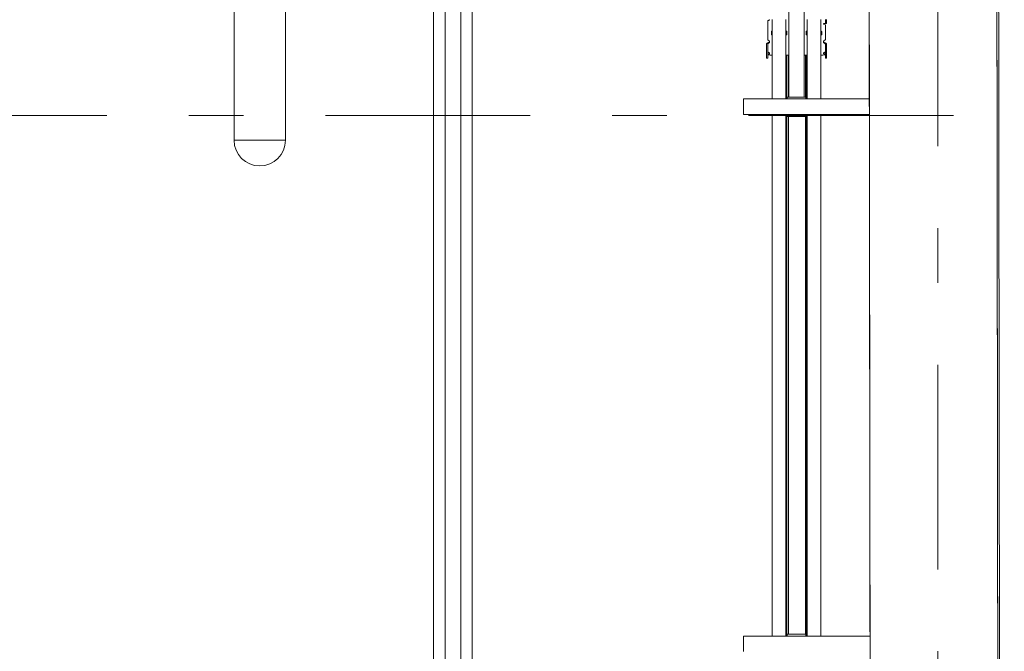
# Model space of a CAD drawing. Header units: millimetres. Extents: x -70269 to 35056, y -51814 to 48966.
# Tile 122 of 220: x -34412 to -31868, y 10396 to 12028. Entities that reach past the tile are written whole.
import ezdxf

# ---------------------------------------------------------------- set-up
doc = ezdxf.new("R2010")
doc.units = ezdxf.units.MM
doc.set_wipeout_variables(frame=1)
for name, pattern in [('Przerywana', [48, 24, -24]), ('Przerywana podwójnie', [109.361107, 52.916665, -21.166666, 14.111111, -21.166666]), ('Wipeout_Contour', [1000, 0, -1000])]:
    doc.linetypes.add(name, pattern=pattern)
for name, color, linetype, lineweight, true_color in [('00 - nowa technologia myjni_Nr_pióra__95', 7, 'Continuous', 20, 0x7c7c7c), ('103-Z Zakres opracowania_Nr_pióra__95', 7, 'Continuous', 140, 0x7c7c7c), ('410-K Osie główne_Nr_pióra__95', 7, 'Continuous', 20, 0x7c7c7c), ('420-K Ściany_Nr_pióra__95', 7, 'Continuous', 20, 0x7c7c7c), ('460 - Stropy_Nr_pióra__95', 7, 'Continuous', 13, 0x7c7c7c)]:
    doc.layers.add(name, color=color, linetype=linetype, lineweight=lineweight, true_color=true_color)
doc.layers.add('201-A Ppoż_Nr_pióra__31', color=1, linetype='Continuous', lineweight=30)
doc.layers.add('XREF', color=8, linetype='Continuous', lineweight=9)
doc.layers.add('420-K Ściany', color=7, linetype='Continuous')
doc.linetypes.add('PPOZ REI 60', pattern='A,0,[1,A.01 RZUT PARTERU1.Shx,S=1.984127,R=0,X=0,Y=0],-400,0', length=400)

# ---------------------------------------------------------------- blocks, each defined once
blk = doc.blocks.new('parter 2025.10.15')
at = {"layer": '00 - nowa technologia myjni_Nr_pióra__95', "color": 8, "linetype": 'Continuous', "lineweight": 5}
for p, q in [((514.77, 933.08), (514.77, 333.08)), ((518.77, 933.08), (518.77, 333.08)), ((511.77, 930.75), (511.77, 335.4)), ((521.77, 930.75), (521.77, 335.4)), ((460.21, 926.43), (460.21, 627.43)), ((473.51, 926.43), (473.51, 627.43)), ((603.53, 829.83), (603.53, 638.58)), ((607.53, 829.83), (607.53, 638.58)), ((598.08, 658.18), (598.08, 656.72)), ((598.08, 656.72), (598.08, 656.44)), ((598.08, 653.46), (598.08, 656.44)), ((598.43, 658.38), (598.28, 658.38)), ((599.28, 652.41), (599.28, 658.58)), ((602.78, 652.41), (602.78, 658.58)), ((608.28, 652.41), (608.28, 658.58)), ((611.78, 652.41), (611.78, 658.58)), ((612.63, 657.58), (612.73, 657.58)), ((612.63, 657.38), (612.78, 657.38)), ((612.73, 657.58), (612.98, 657.58)), ((612.98, 658.58), (612.98, 657.58)), ((612.98, 657.58), (613.28, 657.58)), ((612.98, 656.72), (612.98, 657.18)), ((612.98, 656.44), (612.98, 656.72)), ((612.98, 656.44), (612.98, 653.46)), ((613.28, 658.58), (613.28, 657.58)), ((599.03, 655.48), (599.03, 654.73)), ((599.13, 655.58), (599.28, 655.58)), ((599.13, 654.74), (599.28, 654.74)), ((599.13, 654.64), (599.28, 654.64)), ((602.78, 655.58), (602.93, 655.58)), ((602.78, 654.74), (602.93, 654.74)), ((602.78, 654.64), (602.93, 654.64)), ((603, 654.76), (603, 655.55)), ((603.03, 655.41), (603, 655.41)), ((603.03, 655.31), (603, 655.31)), ((603.03, 654.73), (603.03, 655.48)), ((608.03, 655.48), (608.03, 654.73)), ((608.13, 654.74), (608.13, 655.58)), ((608.13, 655.58), (608.28, 655.58)), ((608.13, 654.74), (608.28, 654.74)), ((608.13, 654.64), (608.28, 654.64)), ((611.78, 655.58), (611.93, 655.58)), ((611.78, 654.74), (611.93, 654.74)), ((611.78, 654.64), (611.93, 654.64)), ((612.03, 654.73), (612.03, 655.48)), ((597.78, 652.38), (597.78, 652.34)), ((598.08, 652.38), (597.78, 652.38)), ((597.78, 651.62), (597.78, 652.34)), ((597.78, 650.21), (597.78, 651.62)), ((598.08, 652.38), (598.08, 652.34)), ((598.08, 652.34), (598.08, 651.62)), ((598.08, 650.21), (598.08, 651.62)), ((598.33, 652.49), (598.33, 652.68)), ((599.28, 652.41), (599.28, 645.69)), ((602.78, 652.41), (602.78, 645.69)), ((608.28, 652.41), (608.28, 645.69)), ((611.78, 652.41), (611.78, 645.69)), ((612.53, 652.85), (612.53, 652.82)), ((612.53, 652.82), (612.53, 652.82)), ((612.73, 652.49), (612.73, 652.68)), ((612.98, 652.34), (612.98, 652.38)), ((612.98, 652.38), (613.28, 652.38)), ((612.98, 652.34), (612.98, 651.62)), ((612.98, 651.62), (612.98, 650.21)), ((613.28, 652.34), (613.28, 652.38)), ((613.28, 651.62), (613.28, 652.34)), ((613.28, 651.62), (613.28, 650.21)), ((597.78, 649.01), (597.78, 650.21)), ((597.78, 648.65), (597.78, 649.01)), ((598.08, 650.21), (598.08, 649.01)), ((598.08, 648.65), (598.08, 649.01)), ((599.28, 649.41), (599.08, 649.41)), ((603.53, 649.41), (602.78, 649.41)), ((603, 649.41), (603, 648.17)), ((603.48, 647.09), (603.48, 649.41)), ((608.28, 649.41), (607.53, 649.41)), ((607.81, 649.41), (607.81, 643.78)), ((608.13, 649.41), (608.13, 647)), ((611.98, 649.41), (611.78, 649.41)), ((612.53, 649.8), (612.53, 649.8)), ((612.98, 649.01), (612.98, 650.21)), ((612.98, 649.01), (612.98, 648.65)), ((613.28, 650.21), (613.28, 649.01)), ((613.28, 649.01), (613.28, 648.65)), ((598.08, 648.65), (597.78, 648.65)), ((603, 638.08), (603, 648.17)), ((603.48, 647.09), (603.48, 638.58)), ((608.13, 638.08), (608.13, 647)), ((612.98, 648.65), (613.28, 648.65)), ((599.28, 638.08), (599.28, 645.69)), ((602.78, 638.08), (602.78, 645.69)), ((607.81, 638.58), (607.81, 643.78)), ((608.28, 638.08), (608.28, 645.69)), ((611.78, 638.08), (611.78, 645.69)), ((603.11, 638.58), (603.11, 638.08)), ((603.93, 638.58), (603.11, 638.58)), ((607.13, 638.58), (603.93, 638.58)), ((607.96, 638.58), (607.13, 638.58)), ((607.96, 638.58), (607.96, 638.08)), ((629.43, 638.53), (629.43, 638.93)), ((629.43, 638.93), (634.43, 638.93)), ((629.43, 638.5), (629.43, 638.53)), ((629.43, 638.53), (634.43, 638.53)), ((634.43, 638.53), (634.43, 638.93)), ((634.43, 638.5), (634.43, 638.53)), ((636.93, 638.53), (636.93, 638.93)), ((636.93, 638.93), (641.93, 638.93)), ((636.93, 638.5), (636.93, 638.53)), ((636.93, 638.53), (641.93, 638.53)), ((641.93, 638.53), (641.93, 638.93)), ((641.93, 638.08), (641.93, 638.53)), ((629.43, 638.08), (591.83, 638.08)), ((591.83, 637.58), (591.83, 638.08)), ((591.83, 637.58), (591.83, 634.58)), ((629.43, 637.9), (629.43, 638.5)), ((629.43, 638.5), (641.93, 638.5)), ((629.43, 637.9), (629.43, 634.25)), ((640.23, 636.5), (640.31, 636.58)), ((640.23, 636.5), (640.23, 636.28)), ((640.23, 636.28), (640.23, 635.66)), ((640.31, 636.58), (640.31, 636.32)), ((640.31, 636.58), (640.89, 636.58)), ((640.31, 636.32), (640.31, 635.58)), ((640.89, 636.81), (640.91, 636.88)), ((640.89, 636.81), (640.89, 636.43)), ((640.89, 636.43), (640.89, 635.35)), ((640.91, 636.88), (640.94, 636.88)), ((640.94, 636.88), (641.68, 636.88)), ((640.94, 636.08), (641.68, 636.08)), ((641.71, 636.88), (641.68, 636.88)), ((641.73, 636.81), (641.71, 636.88)), ((641.73, 637.03), (641.78, 637.08)), ((641.73, 635.62), (641.73, 637.03)), ((641.78, 635.6), (641.78, 637.08)), ((641.93, 637.08), (641.78, 637.08)), ((641.93, 638.08), (641.93, 638.5)), ((641.93, 638), (641.93, 638.08)), ((641.93, 638.08), (642.53, 638.08)), ((641.93, 638), (641.93, 637.25)), ((641.93, 636.73), (641.93, 637.25)), ((641.93, 636.73), (641.93, 635.48)), ((591.83, 634.08), (591.83, 634.58)), ((629.43, 634.08), (591.83, 634.08)), ((599.28, 624.16), (599.28, 634.08)), ((601.91, 634.08), (601.91, 634.04)), ((601.91, 634.04), (601.94, 634.04)), ((601.94, 634.04), (602.19, 634.04)), ((602.19, 634.04), (602.19, 634.08)), ((602.78, 624.16), (602.78, 634.08)), ((602.79, 634.04), (602.79, 634.08)), ((602.79, 634.04), (602.82, 634.04)), ((602.82, 634.04), (603.08, 634.04)), ((603, 624.16), (603, 634.08)), ((603.11, 634.04), (603.08, 634.04)), ((603.11, 634.08), (603.11, 633.58)), ((603.93, 633.58), (603.11, 633.58)), ((603.48, 624.16), (603.48, 633.58)), ((607.13, 633.58), (603.93, 633.58)), ((607.96, 633.58), (607.13, 633.58)), ((607.81, 624.16), (607.81, 633.58)), ((607.96, 634.08), (607.96, 633.58)), ((608.13, 624.16), (608.13, 634.08)), ((608.28, 624.16), (608.28, 634.08)), ((611.78, 624.16), (611.78, 634.08)), ((629.43, 633.65), (629.43, 634.25)), ((629.43, 633.63), (629.43, 633.65)), ((629.43, 633.65), (641.93, 633.65)), ((629.43, 633.63), (629.43, 633.23)), ((629.43, 633.63), (634.43, 633.63)), ((634.43, 633.63), (634.43, 633.65)), ((634.43, 633.63), (634.43, 633.23)), ((636.93, 633.63), (636.93, 633.65)), ((636.93, 633.63), (636.93, 633.23)), ((636.93, 633.63), (641.93, 633.63)), ((640.23, 635.66), (640.31, 635.58)), ((640.31, 635.58), (640.89, 635.58)), ((640.89, 635.35), (640.91, 635.28)), ((640.94, 635.28), (640.91, 635.28)), ((640.94, 635.28), (641.68, 635.28)), ((641.68, 635.28), (641.71, 635.28)), ((641.73, 635.35), (641.71, 635.28)), ((641.73, 635.13), (641.73, 635.62)), ((641.73, 635.13), (641.78, 635.08)), ((641.78, 635.08), (641.78, 635.6)), ((641.93, 635.08), (641.78, 635.08)), ((641.93, 634.98), (641.93, 635.48)), ((641.93, 634.17), (641.93, 634.98)), ((641.93, 634.08), (641.93, 634.17)), ((641.93, 633.63), (641.93, 634.08)), ((641.93, 633.65), (641.93, 634.08)), ((641.93, 634.08), (642.53, 634.08)), ((641.93, 633.63), (641.93, 633.23)), ((629.43, 633.23), (634.43, 633.23)), ((636.93, 633.23), (641.93, 633.23)), ((460.21, 627.43), (473.51, 627.43)), ((460.21, 627.43), (463.67, 627.43)), ((463.67, 627.43), (473.51, 627.43)), ((599.28, 528.48), (599.28, 624.16)), ((602.78, 528.48), (602.78, 624.16)), ((603, 528.48), (603, 624.16)), ((603.48, 528.48), (603.48, 624.16)), ((607.81, 528.48), (607.81, 624.16)), ((608.13, 528.48), (608.13, 624.16)), ((608.28, 528.48), (608.28, 624.16)), ((611.78, 528.48), (611.78, 624.16)), ((599.28, 499.29), (599.28, 528.48)), ((602.78, 499.29), (602.78, 528.48)), ((603, 499.29), (603, 528.48)), ((603.48, 499.79), (603.48, 528.48)), ((607.81, 499.79), (607.81, 528.48)), ((608.13, 499.29), (608.13, 528.48)), ((608.28, 499.29), (608.28, 528.48)), ((611.78, 499.29), (611.78, 528.48)), ((629.43, 499.29), (591.83, 499.29)), ((591.83, 498.79), (591.83, 499.29)), ((591.83, 498.79), (591.83, 495.79)), ((603.11, 499.79), (603.11, 499.29)), ((603.93, 499.79), (603.11, 499.79)), ((607.13, 499.79), (603.93, 499.79)), ((607.96, 499.79), (607.13, 499.79)), ((607.96, 499.79), (607.96, 499.29)), ((629.43, 499.74), (629.43, 500.14)), ((629.43, 500.14), (634.43, 500.14)), ((629.43, 499.71), (629.43, 499.74)), ((629.43, 499.74), (634.43, 499.74)), ((629.43, 499.11), (629.43, 499.71)), ((629.43, 499.71), (641.93, 499.71)), ((629.43, 499.11), (629.43, 495.46)), ((634.43, 499.74), (634.43, 500.14)), ((634.43, 499.71), (634.43, 499.74)), ((636.93, 499.74), (636.93, 500.14)), ((636.93, 500.14), (641.93, 500.14)), ((636.93, 499.71), (636.93, 499.74)), ((636.93, 499.74), (641.93, 499.74)), ((641.93, 499.74), (641.93, 500.14)), ((641.93, 499.29), (641.93, 499.74)), ((641.93, 499.29), (641.93, 499.71)), ((641.93, 499.21), (641.93, 499.29)), ((641.93, 499.29), (642.53, 499.29)), ((641.93, 499.21), (641.93, 498.46)), ((640.23, 497.71), (640.31, 497.79)), ((640.23, 497.71), (640.23, 497.49)), ((640.23, 497.49), (640.23, 496.87)), ((640.23, 496.87), (640.31, 496.79)), ((640.31, 497.79), (640.31, 497.53)), ((640.31, 497.79), (640.89, 497.79)), ((640.31, 497.53), (640.31, 496.79)), ((640.31, 496.79), (640.89, 496.79)), ((640.89, 498.02), (640.91, 498.09)), ((640.89, 498.02), (640.89, 497.64)), ((640.89, 497.64), (640.89, 496.56)), ((640.89, 496.56), (640.91, 496.49)), ((640.91, 498.09), (640.94, 498.09)), ((640.94, 496.49), (640.91, 496.49)), ((640.94, 498.09), (641.68, 498.09)), ((640.94, 497.29), (641.68, 497.29)), ((640.94, 496.49), (641.68, 496.49)), ((641.71, 498.09), (641.68, 498.09)), ((641.68, 496.49), (641.71, 496.49)), ((641.73, 498.02), (641.71, 498.09)), ((641.73, 496.56), (641.71, 496.49)), ((641.73, 498.24), (641.78, 498.29)), ((641.73, 496.83), (641.73, 498.24)), ((641.73, 496.34), (641.73, 496.83)), ((641.73, 496.34), (641.78, 496.29)), ((641.78, 496.81), (641.78, 498.29)), ((641.93, 498.29), (641.78, 498.29)), ((641.78, 496.29), (641.78, 496.81)), ((641.93, 496.29), (641.78, 496.29)), ((641.93, 497.94), (641.93, 498.46)), ((641.93, 497.94), (641.93, 496.69)), ((641.93, 496.19), (641.93, 496.69)), ((641.93, 495.38), (641.93, 496.19)), ((591.83, 495.29), (591.83, 495.79)), ((629.43, 494.86), (629.43, 495.46)), ((641.93, 495.29), (641.93, 495.38))]:
    blk.add_line(p, q, dxfattribs=at)
for points in [[(597.81, 652.38), (597.86, 652.43), (597.93, 652.49), (598.01, 652.54), (598.11, 652.59), (598.19, 652.62), (598.33, 652.68)], [(598.08, 652.32), (598.09, 652.32), (598.1, 652.33), (598.15, 652.36), (598.23, 652.41), (598.27, 652.44), (598.33, 652.49)], [(598.53, 652.82), (598.53, 652.88), (598.52, 652.95)], [(598.52, 652.71), (598.53, 652.75), (598.53, 652.77), (598.53, 652.82)], [(612.54, 652.95), (612.53, 652.88), (612.53, 652.82)], [(612.53, 652.82), (612.53, 652.77), (612.53, 652.74), (612.54, 652.71)], [(612.73, 652.68), (612.9, 652.61), (612.99, 652.57), (613.05, 652.54), (613.11, 652.51), (613.16, 652.48), (613.2, 652.44), (613.23, 652.41), (613.26, 652.38)], [(612.73, 652.49), (612.76, 652.46), (612.81, 652.43), (612.86, 652.39), (612.94, 652.34), (612.97, 652.32), (612.98, 652.32), (612.98, 652.32)], [(598.33, 650.12), (598.29, 650.15), (598.24, 650.16), (598.22, 650.16), (598.19, 650.16), (598.17, 650.15), (598.15, 650.14), (598.14, 650.13), (598.12, 650.11), (598.11, 650.09), (598.1, 650.06), (598.08, 650), (598.08, 649.95)], [(598.48, 649.7), (598.51, 649.71), (598.52, 649.73), (598.53, 649.75), (598.53, 649.78), (598.53, 649.8)], [(612.53, 649.8), (612.53, 649.77), (612.54, 649.73), (612.55, 649.72), (612.58, 649.7)], [(612.98, 649.95), (612.98, 650.02), (612.96, 650.08), (612.95, 650.1), (612.93, 650.12), (612.9, 650.15), (612.86, 650.16), (612.81, 650.16), (612.77, 650.14), (612.73, 650.12)], [(640.91, 636.46), (640.91, 636.58), (640.92, 636.7), (640.94, 636.88)], [(640.91, 636.46), (640.91, 636.34), (640.93, 636.21), (640.94, 636.08)], [(640.94, 636.08), (640.93, 635.95), (640.92, 635.83), (640.91, 635.67), (640.92, 635.51), (640.93, 635.4), (640.94, 635.28)], [(641.71, 636.46), (641.71, 636.58), (641.7, 636.7), (641.68, 636.88)], [(641.71, 636.46), (641.71, 636.34), (641.7, 636.21), (641.68, 636.08)], [(641.68, 636.08), (641.7, 635.95), (641.71, 635.83), (641.71, 635.67), (641.71, 635.51), (641.7, 635.4), (641.68, 635.28)], [(640.91, 497.67), (640.91, 497.79), (640.92, 497.91), (640.94, 498.09)], [(640.91, 497.67), (640.91, 497.55), (640.93, 497.43), (640.94, 497.29)], [(640.94, 497.29), (640.93, 497.16), (640.92, 497.04), (640.91, 496.88), (640.92, 496.72), (640.93, 496.61), (640.94, 496.49)], [(641.71, 497.67), (641.71, 497.79), (641.7, 497.91), (641.68, 498.09)], [(641.71, 497.67), (641.71, 497.55), (641.7, 497.43), (641.68, 497.29)], [(641.68, 497.29), (641.7, 497.16), (641.71, 497.04), (641.71, 496.88), (641.71, 496.72), (641.7, 496.61), (641.68, 496.49)]]:
    blk.add_lwpolyline(points, dxfattribs=at)
for centre, radius, start, end in [((598.28, 658.18), 0.2, 90, 180), ((598.43, 658.48), 0.1, 270, 90), ((612.63, 657.48), 0.1, 90, 270), ((612.78, 657.18), 0.2, 0, 90), ((598.09, 652.32), 0.00313, 164.3608, 258.8818), ((598.12, 653.02), 0.424, 343.4843, 346.3254), ((612.95, 653.02), 0.423, 193.6799, 196.5393), ((612.98, 652.32), 0.00314, 281.0441, 15.6522), ((598.2, 649.8), 0.331, 359.526, 32.1075), ((612.86, 649.8), 0.331, 147.8924, 180.474), ((602.65, 634.28), 0.748, 195.7945, 198.481), ((603.53, 634.28), 0.748, 195.7928, 198.4794), ((602.37, 634.28), 0.748, 341.5206, 344.2072), ((466.86, 627.43), 6.65, 180, 270), ((466.86, 627.43), 6.65, 270, 0)]:
    blk.add_arc(centre, radius, start, end, dxfattribs=at)
for centre, major_axis, ratio, start_param, end_param in [((599.13, 655.48), (0.0999, 0), 0.939693, 1.570796, 3.141593), ((599.13, 654.83), (-0.0999, 0), 0.939693, 0, 1.570796), ((599.13, 654.73), (-0.0999, 0), 0.939693, 0, 1.570796), ((602.93, 655.48), (-0.0999, 0), 0.939693, 3.141593, 4.712389), ((602.93, 654.83), (-0.0999, 0), 0.939693, 1.570796, 3.141593), ((602.93, 654.73), (-0.0999, 0), 0.939693, 1.570796, 3.141593), ((608.13, 655.48), (0.0999, 0), 0.939693, 1.570796, 3.141593), ((608.13, 654.83), (-0.0999, 0), 0.939693, 0, 1.570796), ((608.13, 654.73), (-0.0999, 0), 0.939693, 0, 1.570796), ((611.93, 655.48), (-0.0999, 0), 0.939693, 3.141593, 4.712389), ((611.93, 654.83), (-0.0999, 0), 0.939693, 1.570796, 3.141593), ((611.93, 654.73), (-0.0999, 0), 0.939693, 1.570796, 3.141593), ((598.28, 653.46), (-0.2, 0), 0.939693, 0, 1.209157), ((598.03, 652.85), (0.5, 0), 0.939693, 0.221366, 1.209157), ((598.03, 652.99), (0.5, 0), 0.766044, 5.350068, 6.061819), ((598.03, 652.79), (0.5, 0), 0.766044, 5.350068, 6.061819), ((613.03, 652.85), (0.5, 0), 0.939693, 1.932436, 2.920227), ((613.03, 652.99), (-0.5, 0), 0.766044, 0.221366, 0.933118), ((613.03, 652.79), (-0.5, 0), 0.766044, 0.221366, 0.933118), ((612.78, 653.46), (-0.2, 0), 0.939693, 1.932436, 3.141593), ((598.28, 649.92), (-0.2, 0), 0.173648, 5.074029, 6.283185), ((598.28, 649.63), (-0.2, 0), 0.173648, 5.074029, 6.283185), ((599.08, 649.58), (-1, 0), 0.173648, 0, 1.570796), ((598.03, 650.04), (0.5, 0), 0.173648, 5.074029, 5.776189), ((598.03, 649.74), (0.5, 0), 0.173648, 5.074029, 5.828561), ((598.03, 649.81), (0.5, 0), 0.766044, 0.454624, 0.933118), ((611.98, 649.58), (-1, 0), 0.173648, 1.570796, 3.141593), ((613.03, 649.81), (-0.5, 0), 0.766044, 5.350068, 5.828561), ((613.03, 649.74), (0.5, 0), 0.173648, 3.596217, 4.350749), ((613.03, 650.04), (0.5, 0), 0.173648, 3.648589, 4.350749), ((612.78, 649.92), (-0.2, 0), 0.173648, 3.141593, 4.350749), ((612.78, 649.63), (-0.2, 0), 0.173648, 3.141593, 4.350749)]:
    blk.add_ellipse(centre, major_axis=major_axis, ratio=ratio, start_param=start_param, end_param=end_param, dxfattribs=at)
at = {"layer": '103-Z Zakres opracowania_Nr_pióra__95', "color": 8, "linetype": 'Przerywana', "lineweight": 5}
blk.add_lwpolyline([(-45.53, 3079.65), (654.37, 3079.65), (654.37, 2747.81), (1099.75, 2747.81), (1099.75, 2276.77), (655.29, 2276.77), (655.29, -103.95), (-45.53, -103.95)], close=True, dxfattribs=at)
at = {"layer": '201-A Ppoż_Nr_pióra__31', "color": 8, "linetype": 'PPOZ REI 60', "lineweight": 5}
blk.add_line((641.51, 2288.49), (641.51, -3.9), dxfattribs=at)
at = {"color": 8, "linetype": 'Wipeout_Contour', "lineweight": 5, "ltscale": 6017.385693}
blk.add_wipeout([(655.29, 2276.77), (622.29, 2276.77), (625.07, 59.14), (658.07, 59.1)], dxfattribs=at).dxf.layer = '420-K Ściany'
at = {"layer": '410-K Osie główne_Nr_pióra__95', "color": 8, "linetype": 'Przerywana podwójnie', "lineweight": 5}
for p, q in [((642.06, 3303.44), (642.06, -164.96)), ((-63, 633.81), (1039.92, 633.81))]:
    blk.add_line(p, q, dxfattribs=at)
at = {"layer": '420-K Ściany_Nr_pióra__95', "color": 8, "linetype": 'Continuous', "lineweight": 5, "flags": 128}
for points in [[(621.93, 2570.7), (625.07, 59.14)], [(622.29, 2276.77), (625.07, 59.14)], [(658.07, 59.1), (655.29, 2276.77)], [(658.08, 56.8), (655.29, 2276.77)]]:
    blk.add_lwpolyline(points, dxfattribs=at)
at = {"layer": '460 - Stropy_Nr_pióra__95', "color": 8, "linetype": 'Continuous', "lineweight": 5, "flags": 128}
blk.add_lwpolyline([(6.75, 7.87), (658.57, 7.05), (655.73, 2276.77), (655.14, 2747.25), (654.75, 3058.7), (10.58, 3058.7)], close=True, dxfattribs=at)

msp = doc.modelspace()

# ---------------------------------------------------------------- block references
at = {"layer": 'XREF', "xscale": 10, "yscale": 10, "zscale": 10}
msp.add_blockref('parter 2025.10.15', (-38460.6, 5442.3), dxfattribs=at)

doc.saveas('drawing.dxf')
